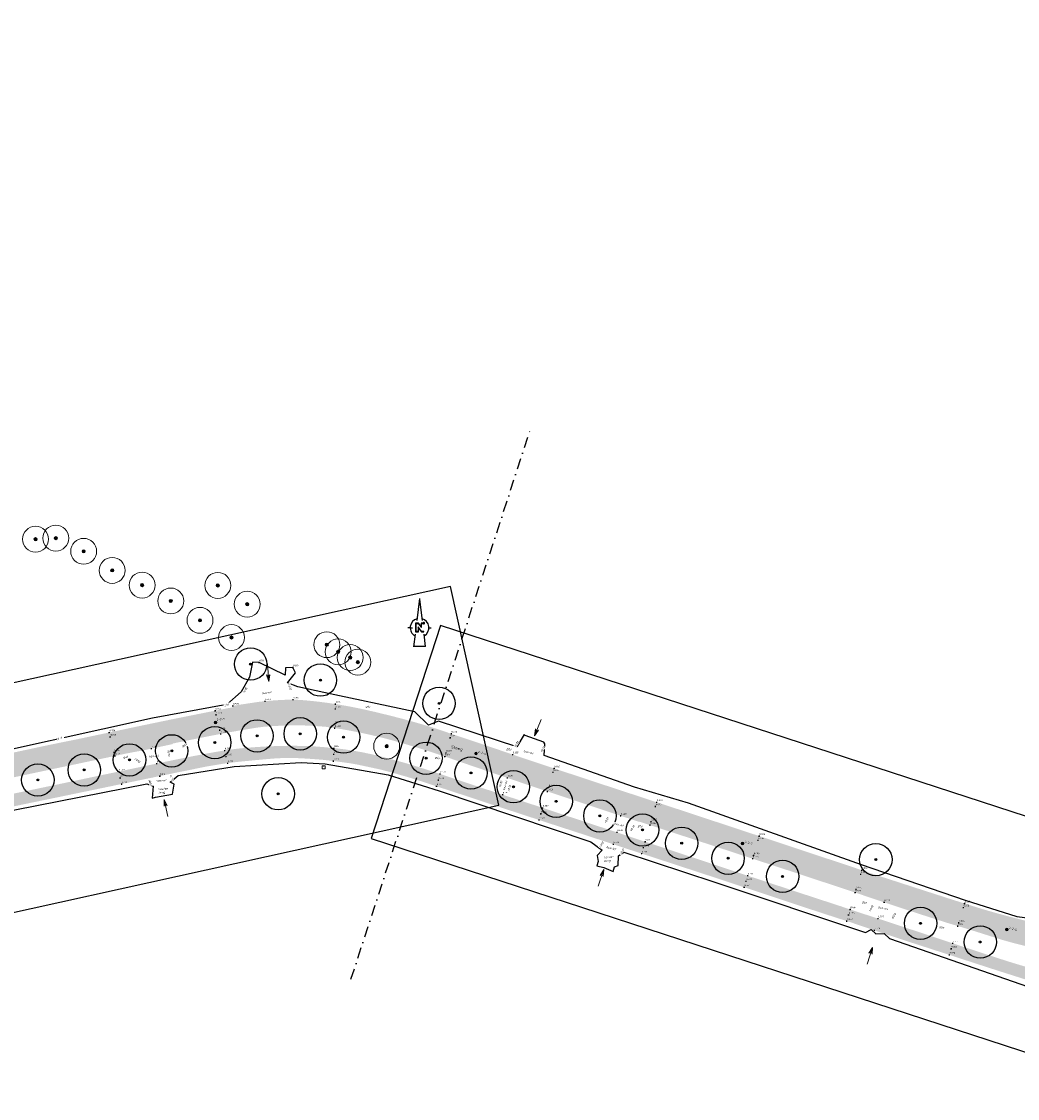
# Model space of a CAD drawing. Header units: metres. Extents: x 157686 to 160831, y 403691 to 406312.
# Tile 7 of 29: x 158916 to 159147, y 404295 to 404545. Entities that reach past the tile are written whole.
import ezdxf
from ezdxf.enums import TextEntityAlignment as Align

# ---------------------------------------------------------------- set-up
doc = ezdxf.new("R2010")
doc.units = ezdxf.units.M
doc.linetypes.add('DASHDOT2', pattern=[12.7, 6.35, -3.175, 0, -3.175])
doc.layers.get('Defpoints').update_dxf_attribs({"color": 171})
for name, color, linetype, lineweight in [('B-WE-GR-BOOM-S', 90, 'Continuous', 25), ('B-WE-GR-BOOM-S (ingemeten)', 90, 'Continuous', 25), ('B-WE-MO-ONDERZOEK_BORING-S-200', 30, 'Continuous', 18), ('B-WE-OG-HOOGTEPUNT-S', 7, 'Continuous', 25), ('B-WE-OG-HOOGTEPUNT-T18', 10, 'Continuous', 18), ('B-WE-OG-TOPOGRAFIE-T35', 7, 'Continuous', 35), ('B-WE-OG-TOPOGRAFIE_INRIT-G', 10, 'Continuous', 18), ('B-WE-RI-GWA_RIOOLPUT-S-200', 30, 'Continuous', 18), ('B-WE-VH-T25', 7, 'Continuous', 25), ('X-XX-AL-BLADVERWIJZING_AS-G', 7, 'DASHDOT2', 25), ('X-XX-AL-ORIENTATIE-S', 7, 'Continuous', 25)]:
    doc.layers.add(name, color=color, linetype=linetype, lineweight=lineweight)
doc.layers.add('V-WE-VH-GESLOTENVERHARDING_ASFALT-A-200', color=7, linetype='Continuous', lineweight=18, true_color=0xcdcdcd)
doc.styles.add('NLCS-ISO', font='NLCS-ISO.TTF')
doc.styles.add('NLCS-ISO-M200-T25_CURSIEF', font='NLCS-ISO.TTF', dxfattribs={"oblique": 15, "height": 0.5})
doc.styles.add('NLCS-ISO-M200-T35', font='NLCS-ISO.TTF', dxfattribs={"height": 0.7})

# ---------------------------------------------------------------- blocks, each defined once
blk = doc.blocks.new('SGR-BOOM_GBKN-SO')
at = {"linetype": 'ByBlock', "lineweight": 18}
h = blk.add_hatch(color=0, dxfattribs=at)
h.dxf.hatch_style = 1
edge = h.paths.add_edge_path()
edge.add_arc((0, 0), 0.25, 0, 360)
at = {"color": 0, "linetype": 'ByBlock', "lineweight": 18}
for radius in [2, 0.25]:
    blk.add_circle((0, 0), radius, dxfattribs=at)
at = {"color": 0, "linetype": 'ByBlock', "lineweight": 18, "style": 'NLCS-ISO'}
blk.add_attdef('SOORT', (2.5, 0), '', height=1.5, dxfattribs=at)
blk = doc.blocks.new('SGR-BOOM_01')
at = {"ltscale": 0.1}
h = blk.add_hatch(color=256, dxfattribs=at)
edge = h.paths.add_edge_path()
edge.add_arc((0, 0), 0.15, 0, 360)
for radius in [2.5, 0.045]:
    blk.add_circle((0, 0), radius)
blk.add_circle((0, 0), 0.15, dxfattribs=at)
blk = doc.blocks.new('inrit')
at = {"linetype": 'Continuous'}
for p, q in [((0, 0), (4.06, 0)), ((4.06, 0), (2.53, 0.38)), ((2.53, 0.38), (2.97, 0)), ((4.06, 0), (2.53, -0.38)), ((2.53, -0.38), (2.97, 0))]:
    blk.add_line(p, q, dxfattribs=at)
blk = doc.blocks.new('SRI-PUT_INSPECTIEPUT_RIOOLPUT-SO')
at = {"color": 0, "linetype": 'ByBlock', "lineweight": 18}
blk.add_lwpolyline([(-1.12, -1.12), (1.12, -1.12), (1.12, 1.12), (-1.12, 1.12)], close=True, dxfattribs=at)
at = {"color": 0, "linetype": 'ByBlock', "lineweight": 18, "style": 'NLCS-ISO'}
blk.add_text('r', height=1.5, dxfattribs=at).set_placement((0, 0.28), align=Align.MIDDLE_CENTER)
blk = doc.blocks.new('Noordpijl Advin')
blk.add_hatch(color=256).paths.add_polyline_path([(2.18, 2.74), (0.92, 2.74), (0.92, 0.69), (-0.59, 2.74), (-2.32, 2.74), (-2.32, -2.44), (-0.56, -2.44), (-0.56, -0.24), (1.04, -2.44), (2.54, -2.44), (2.54, -2.17), (1.18, -2.17), (-0.83, 0.59), (-0.83, -2.17), (-2.05, -2.17), (-2.05, 2.47), (-0.72, 2.47), (0.91, 0.24), (1.19, 0.24), (1.19, 2.47), (2.18, 2.47, 5.532946)])
for p, q in [((0.03, 16.93), (-1.54, 4.14)), ((-2.5, -3.65), (-3.41, -11.07))]:
    blk.add_line(p, q)
for points in [[(-0.05, 16.28), (1.46, 4.17)], [(-5.42, 0), (-6.7, 0)], [(-5.42, 0), (-4.14, 0)], [(5.42, 0), (6.7, 0)], [(2.44, -3.69), (3.34, -10.91), (-3.39, -10.91)]]:
    blk.add_lwpolyline(points)
blk.add_lwpolyline([(2.18, 2.74), (0.92, 2.74), (0.92, 0.69), (-0.59, 2.74), (-2.32, 2.74), (-2.32, -2.44), (-0.56, -2.44), (-0.56, -0.24), (1.04, -2.44), (2.54, -2.44), (2.54, -2.17), (1.18, -2.17), (-0.83, 0.59), (-0.83, -2.17), (-2.05, -2.17), (-2.05, 2.47), (-0.72, 2.47), (0.91, 0.24), (1.19, 0.24), (1.19, 2.47), (2.18, 2.47), (2.18, 2.47, 5.532946)], format="xyb", close=True)
for start, end in [(105.04578, 240.95914), (300.17705, 74.04174)]:
    blk.add_arc((0, 0), 5.42, start, end)
for points in [[(-0.05, 16.28), (0.03, 16.93), (1.46, 4.17), (1.63, 4.11)], [(2.42, -3.7), (2.57, -3.59), (3.34, -10.91), (3.52, -11.07)], [(-3.41, -11.07), (-3.39, -10.91), (3.52, -11.07), (3.34, -10.91)]]:
    blk.add_solid(points)
blk = doc.blocks.new('SOG-HOOGTEPUNT-SO')
for p, q in [((-0.5, 0), (0.5, 0)), ((0, 0.5), (0, -0.5))]:
    blk.add_line(p, q)
blk = doc.blocks.new('SMO-BODEM_BORING_VERHARDING-SO')
h = blk.add_hatch(color=256)
edge = h.paths.add_edge_path()
edge.add_arc((0, 0), 1.5, 0, 360)
blk.add_circle((0, 0), 1.5)
at = {"style": 'NLCS-ISO'}
blk.add_attdef('NR', (1.7, 1.5), '', height=2.5, dxfattribs=at)

msp = doc.modelspace()

# ---------------------------------------------------------------- hatches: boundary and pattern name
at = {"layer": 'V-WE-VH-GESLOTENVERHARDING_ASFALT-A-200', "true_color": 0x7d7d7d}
h = msp.add_hatch(color=8, dxfattribs=at)
h.dxf.hatch_style = 1
h.paths.add_polyline_path([(159375.59, 404425.84), (159378.16, 404428.33), (159380.58, 404430.74), (159383.18, 404433.45), (159385.45, 404435.85), (159390.23, 404440.91), (159395.13, 404446.11), (159399.83, 404451.05), (159404.58, 404456.11), (159409.16, 404461.06), (159413.87, 404466.2), (159419.8, 404472.69), (159423.1, 404476.3), (159427.06, 404480.64), (159429.07, 404482.85), (159431.88, 404485.95), (159433.82, 404488.12), (159435.56, 404490.07), (159437.33, 404492.09), (159439.32, 404494.38), (159441.8, 404497.28), (159443.96, 404499.81), (159445.58, 404501.72), (159446.72, 404503.08), (159447.97, 404504.59), (159448.5, 404505.23), (159449.95, 404506.95), (159450.82, 404507.98), (159452.21, 404509.6), (159454.75, 404512.56), (159457.21, 404515.43), (159459.51, 404518.14), (159462.32, 404521.49), (159466.18, 404526.08), (159469.45, 404530), (159472.71, 404533.91), (159475.3, 404537.03), (159478.09, 404540.41), (159474.67, 404544.8), (159470.83, 404540.19), (159468.39, 404537.25), (159465.06, 404533.28), (159462.05, 404529.71), (159457.83, 404524.71), (159454.89, 404521.24), (159452.6, 404518.55), (159450.48, 404516.06), (159447.92, 404513.05), (159446.63, 404511.53), (159445.62, 404510.34), (159443.65, 404508.03), (159442.41, 404506.57), (159441.19, 404505.13), (159439.45, 404503.1), (159437.19, 404500.45), (159435.15, 404498.08), (159432.56, 404495.06), (159431.08, 404493.37), (159429.34, 404491.41), (159427.19, 404489.01), (159424.56, 404486.05), (159422.64, 404483.92), (159418.79, 404479.62), (159415.72, 404476.21), (159410.01, 404469.95), (159405.15, 404464.66), (159400.73, 404459.85), (159395.94, 404454.7), (159391.31, 404449.75), (159386.5, 404444.61), (159381.71, 404439.54), (159379.24, 404437.01), (159376.86, 404434.61), (159374.42, 404432.19), (159371.89, 404429.73), (159369.28, 404427.26), (159366.79, 404424.97), (159364.3, 404422.71), (159361.73, 404420.46), (159358.88, 404418.06), (159356.35, 404416.05), (159354.87, 404414.94), (159353.67, 404414.07), (159351.6, 404412.61), (159348.89, 404410.91), (159345.79, 404408.98), (159342.51, 404406.96), (159339.84, 404405.37), (159338.31, 404404.45), (159336.69, 404403.5), (159334.1, 404402.03), (159330.99, 404400.38), (159328.15, 404398.88), (159321.96, 404395.67), (159315.72, 404392.44), (159309.46, 404389.22), (159303.21, 404386.01), (159296.99, 404382.83), (159290.8, 404379.66), (159284.39, 404376.38), (159278.18, 404373.19), (159271.92, 404369.96), (159265.73, 404366.75), (159259.7, 404363.64), (159253.51, 404360.48), (159247.24, 404357.36), (159244.52, 404356.03), (159241.1, 404354.41), (159237.55, 404352.83), (159234.67, 404351.59), (159231.31, 404350.18), (159228.18, 404348.93), (159225.2, 404347.79), (159222.04, 404346.65), (159219.06, 404345.63), (159216, 404344.58), (159212.49, 404343.42), (159209.35, 404342.4), (159206.04, 404341.38), (159202.48, 404340.36), (159198.94, 404339.36), (159195.69, 404338.48), (159192.23, 404337.57), (159189.02, 404336.78), (159185.42, 404335.99), (159183.94, 404335.71), (159182.38, 404335.46), (159179.76, 404335.03), (159176.41, 404334.48), (159174.18, 404334.12), (159172.43, 404333.9), (159170.28, 404333.81), (159169.24, 404333.88), (159167.34, 404333.91), (159164.36, 404334.01), (159162.97, 404334.09), (159161.23, 404334.22), (159159.3, 404334.44), (159157.39, 404334.69), (159154.73, 404335.25), (159151.8, 404335.86), (159147.99, 404336.77), (159145.37, 404337.45), (159143.4, 404337.96), (159141.32, 404338.54), (159138.61, 404339.33), (159135.77, 404340.22), (159132.01, 404341.4), (159125.24, 404343.58), (159118.55, 404345.75), (159114.79, 404346.96), (159114.67, 404341.29), (159116.95, 404340.53), (159119.19, 404339.78), (159123.58, 404338.34), (159130.29, 404336.19), (159134.17, 404335.02), (159136.96, 404334.16), (159139.76, 404333.28), (159142.01, 404332.57), (159143.64, 404332.06), (159144.17, 404331.92), (159145.67, 404331.5), (159147.44, 404331.05), (159150.31, 404330.33), (159154.06, 404329.58), (159156.79, 404329.13), (159158.61, 404328.91), (159160.85, 404328.67), (159162.77, 404328.48), (159163.74, 404328.38), (159167.16, 404328.14), (159169.48, 404328.05), (159170.43, 404328.1), (159173.15, 404328.28), (159173.83, 404328.32), (159174.67, 404328.16), (159175.48, 404327.93), (159176.13, 404327.72), (159176.73, 404327.49), (159183.11, 404329.38), (159183.4, 404329.76), (159185.99, 404330.28), (159187.1, 404330.54), (159190.6, 404331.34), (159194.52, 404332.34), (159197.35, 404333.11), (159200.63, 404334.03), (159204.1, 404335.06), (159207.68, 404336.16), (159210.79, 404337.15), (159214.49, 404338.35), (159217.46, 404339.32), (159221.32, 404340.63), (159223.94, 404341.56), (159227.33, 404342.85), (159230.37, 404344.05), (159233.39, 404345.26), (159235.17, 404346), (159236.78, 404346.65), (159239.72, 404347.9), (159241.76, 404348.81), (159243.28, 404349.49), (159246.75, 404351.14), (159249.56, 404352.52), (159255.83, 404355.63), (159262.03, 404358.82), (159268.28, 404362.02), (159274.49, 404365.2), (159280.67, 404368.36), (159286.88, 404371.54), (159293.19, 404374.77), (159299.42, 404377.96), (159305.64, 404381.13), (159311.9, 404384.32), (159318.05, 404387.6), (159320.01, 404388.62), (159324.27, 404390.86), (159330.52, 404394), (159335.22, 404396.37), (159336.74, 404397.13), (159339.47, 404398.57), (159342.83, 404400.4), (159346.39, 404402.35), (159346.24, 404402.61), (159347.21, 404403.22), (159348.73, 404404.15), (159351.83, 404406.15), (159354.54, 404407.99), (159356.8, 404409.54), (159358.2, 404410.55), (159359.92, 404411.85), (159362.32, 404413.77), (159363.7, 404414.92), (159365.39, 404416.35), (159367.89, 404418.58), (159370.59, 404421.02), (159372.97, 404423.3)])
h = msp.add_hatch(color=8, dxfattribs=at)
h.dxf.hatch_style = 1
edge = h.paths.add_edge_path()
edge.add_line((158937.47, 404374.67), (158940.41, 404375.3))
edge.add_line((158940.41, 404375.3), (158941.43, 404375.49))
edge.add_line((158941.43, 404375.49), (158941.79, 404375.56))
edge.add_line((158941.79, 404375.56), (158944.37, 404376.04))
edge.add_line((158944.37, 404376.04), (158950.32, 404377.3))
edge.add_line((158950.32, 404377.3), (158951.2, 404377.49))
edge.add_line((158951.2, 404377.49), (158951.21, 404377.62))
edge.add_line((158951.21, 404377.62), (158954.7, 404378.34))
edge.add_line((158954.7, 404378.34), (158958.07, 404379.02))
edge.add_line((158958.07, 404379.02), (158961.78, 404379.75))
edge.add_line((158961.78, 404379.75), (158965.03, 404380.35))
edge.add_line((158965.03, 404380.35), (158967.55, 404380.78))
edge.add_line((158967.55, 404380.78), (158970.55, 404381.28))
edge.add_line((158970.55, 404381.28), (158972.03, 404381.48))
edge.add_line((158972.03, 404381.48), (158974.4, 404381.67))
edge.add_line((158974.4, 404381.67), (158976.93, 404381.78))
edge.add_line((158976.93, 404381.78), (158979.47, 404381.83))
edge.add_line((158979.47, 404381.83), (158981.19, 404381.83))
edge.add_line((158981.19, 404381.83), (158983.48, 404381.74))
edge.add_line((158983.48, 404381.74), (158986.63, 404381.51))
edge.add_line((158986.63, 404381.51), (158988.52, 404381.24))
edge.add_line((158988.52, 404381.24), (158990.24, 404380.97))
edge.add_line((158990.24, 404380.97), (158991.9, 404380.68))
edge.add_line((158991.9, 404380.68), (158993.9, 404380.3))
edge.add_line((158993.9, 404380.3), (158996.24, 404379.81))
edge.add_line((158996.24, 404379.81), (158998.21, 404379.35))
edge.add_line((158998.21, 404379.35), (159000.61, 404378.75))
edge.add_line((159000.61, 404378.75), (159002.83, 404378.16))
edge.add_line((159002.83, 404378.16), (159004.95, 404377.54))
edge.add_line((159004.95, 404377.54), (159007.49, 404376.8))
edge.add_line((159007.49, 404376.8), (159010.92, 404375.72))
edge.add_line((159010.92, 404375.72), (159014.22, 404374.63))
edge.add_line((159014.22, 404374.63), (159017.67, 404373.43))
edge.add_line((159017.67, 404373.43), (159020.82, 404372.34))
edge.add_line((159020.82, 404372.34), (159027.51, 404370.08))
edge.add_line((159027.51, 404370.08), (159028.13, 404369.87))
edge.add_line((159028.13, 404369.87), (159029.26, 404369.48))
edge.add_line((159029.26, 404369.48), (159034.15, 404367.82))
edge.add_line((159034.15, 404367.82), (159040.8, 404365.6))
edge.add_line((159040.8, 404365.6), (159047.44, 404363.4))
edge.add_line((159047.44, 404363.4), (159051.96, 404361.89))
edge.add_line((159051.96, 404361.89), (159054.05, 404361.19))
edge.add_line((159054.05, 404361.19), (159058.28, 404359.8))
edge.add_line((159058.28, 404359.8), (159059.25, 404359.47))
edge.add_line((159059.25, 404359.47), (159059.34, 404359.52))
edge.add_line((159059.34, 404359.52), (159067.38, 404356.9))
edge.add_line((159067.38, 404356.9), (159074.03, 404354.72))
edge.add_line((159074.03, 404354.72), (159080.71, 404352.53))
edge.add_line((159080.71, 404352.53), (159087.33, 404350.36))
edge.add_line((159087.33, 404350.36), (159094, 404348.17))
edge.add_line((159094, 404348.17), (159100.63, 404345.98))
edge.add_line((159100.63, 404345.98), (159107.27, 404343.78))
edge.add_line((159107.27, 404343.78), (159110.31, 404342.76))
edge.add_line((159110.31, 404342.76), (159113.33, 404341.74))
edge.add_line((159113.33, 404341.74), (159114.67, 404341.29))
edge.add_line((159114.67, 404341.29), (159114.79, 404346.96))
edge.add_line((159114.79, 404346.96), (159111.91, 404347.9))
edge.add_line((159111.91, 404347.9), (159108.95, 404348.93))
edge.add_line((159108.95, 404348.93), (159102.32, 404351.13))
edge.add_line((159102.32, 404351.13), (159095.69, 404353.33))
edge.add_line((159095.69, 404353.33), (159089.01, 404355.55))
edge.add_line((159089.01, 404355.55), (159082.39, 404357.74))
edge.add_line((159082.39, 404357.74), (159075.79, 404359.92))
edge.add_line((159075.79, 404359.92), (159069.14, 404362.12))
edge.add_line((159069.14, 404362.12), (159062.41, 404364.33))
edge.add_line((159062.41, 404364.33), (159055.78, 404366.51))
edge.add_line((159055.78, 404366.51), (159049.24, 404368.66))
edge.add_line((159049.24, 404368.66), (159042.59, 404370.86))
edge.add_line((159042.59, 404370.86), (159036.48, 404372.89))
edge.add_line((159036.48, 404372.89), (159035.94, 404373.06))
edge.add_line((159035.94, 404373.06), (159029.91, 404375.09))
edge.add_line((159029.91, 404375.09), (159029.3, 404375.3))
edge.add_line((159029.3, 404375.3), (159022.48, 404377.63))
edge.add_line((159022.48, 404377.63), (159019.72, 404378.55))
edge.add_line((159019.72, 404378.55), (159015.84, 404379.85))
edge.add_line((159015.84, 404379.85), (159012.57, 404380.96))
edge.add_line((159012.57, 404380.96), (159008.96, 404382.08))
edge.add_line((159008.96, 404382.08), (159006.56, 404382.77))
edge.add_line((159006.56, 404382.77), (159004.19, 404383.42))
edge.add_line((159004.19, 404383.42), (159001.74, 404384.05))
edge.add_line((159001.74, 404384.05), (158999.32, 404384.64))
edge.add_line((158999.32, 404384.64), (158997.96, 404384.97))
edge.add_line((158997.96, 404384.97), (158995.58, 404385.51))
edge.add_line((158995.58, 404385.51), (158994.46, 404385.76))
edge.add_line((158994.46, 404385.76), (158992.43, 404386.16))
edge.add_line((158992.43, 404386.16), (158989.51, 404386.68))
edge.add_line((158989.51, 404386.68), (158987.26, 404387.02))
edge.add_line((158987.26, 404387.02), (158984.88, 404387.33))
edge.add_line((158984.88, 404387.33), (158983.08, 404387.52))
edge.add_line((158983.08, 404387.52), (158981.68, 404387.65))
edge.add_line((158981.68, 404387.65), (158979.77, 404387.78))
edge.add_line((158979.77, 404387.78), (158979.08, 404387.79))
edge.add_line((158979.08, 404387.79), (158978.19, 404387.79))
edge.add_line((158978.19, 404387.79), (158976.09, 404387.7))
edge.add_line((158976.09, 404387.7), (158973.79, 404387.55))
edge.add_line((158973.79, 404387.55), (158971.34, 404387.3))
edge.add_line((158971.34, 404387.3), (158969.08, 404386.97))
edge.add_line((158969.08, 404386.97), (158966.79, 404386.62))
edge.add_line((158966.79, 404386.62), (158965.13, 404386.36))
edge.add_line((158965.13, 404386.36), (158965.17, 404386.03))
edge.add_line((158965.17, 404386.03), (158960.7, 404385.16))
edge.add_line((158960.7, 404385.16), (158957.04, 404384.44))
edge.add_line((158957.04, 404384.44), (158953.96, 404383.82))
edge.add_line((158953.96, 404383.82), (158950.17, 404383.05))
edge.add_line((158950.17, 404383.05), (158947.27, 404382.45))
edge.add_line((158947.27, 404382.45), (158943.32, 404381.63))
edge.add_line((158943.32, 404381.63), (158936.36, 404380.15))
edge.add_line((158936.36, 404380.15), (158929.5, 404378.7))
edge.add_line((158929.5, 404378.7), (158924.43, 404377.67))
edge.add_line((158924.43, 404377.67), (158922.63, 404377.3))
edge.add_line((158922.63, 404377.3), (158919.7, 404376.68))
edge.add_line((158919.7, 404376.68), (158915.7, 404375.82))
edge.add_line((158915.7, 404375.82), (158908.84, 404374.34))
edge.add_line((158908.84, 404374.34), (158902.16, 404372.92))
edge.add_line((158902.16, 404372.92), (158898.27, 404372.08))
edge.add_line((158898.27, 404372.08), (158895.3, 404371.45))
edge.add_line((158895.3, 404371.45), (158888.18, 404369.92))
edge.add_line((158888.18, 404369.92), (158884.53, 404369.13))
edge.add_line((158884.53, 404369.13), (158881.34, 404368.39))
edge.add_line((158881.34, 404368.39), (158879.29, 404367.9))
edge.add_line((158879.29, 404367.9), (158877.21, 404367.36))
edge.add_line((158877.21, 404367.36), (158874.55, 404366.66))
edge.add_line((158874.55, 404366.66), (158873.17, 404366.27))
edge.add_line((158873.17, 404366.27), (158871.91, 404365.89))
edge.add_line((158871.91, 404365.89), (158869.76, 404365.24))
edge.add_line((158869.76, 404365.24), (158868.46, 404364.83))
edge.add_line((158868.46, 404364.83), (158867.1, 404364.39))
edge.add_line((158867.1, 404364.39), (158865.93, 404364.01))
edge.add_line((158865.93, 404364.01), (158863.94, 404363.34))
edge.add_line((158863.94, 404363.34), (158862.04, 404362.69))
edge.add_line((158862.04, 404362.69), (158860.34, 404362.09))
edge.add_line((158860.34, 404362.09), (158859.06, 404361.62))
edge.add_line((158859.06, 404361.62), (158857.73, 404361.1))
edge.add_line((158857.73, 404361.1), (158855.92, 404360.38))
edge.add_line((158855.92, 404360.38), (158853.87, 404359.55))
edge.add_line((158853.87, 404359.55), (158851.92, 404358.74))
edge.add_line((158851.92, 404358.74), (158850.6, 404358.18))
edge.add_line((158850.6, 404358.18), (158849.55, 404357.71))
edge.add_line((158849.55, 404357.71), (158847.44, 404356.72))
edge.add_line((158847.44, 404356.72), (158843.56, 404354.92))
edge.add_line((158843.56, 404354.92), (158840.52, 404353.49))
edge.add_line((158840.52, 404353.49), (158834.18, 404350.5))
edge.add_line((158834.18, 404350.5), (158827.9, 404347.49))
edge.add_line((158827.9, 404347.49), (158821.53, 404344.42))
edge.add_line((158821.53, 404344.42), (158815.24, 404341.38))
edge.add_line((158815.24, 404341.38), (158808.95, 404338.35))
edge.add_line((158808.95, 404338.35), (158802.64, 404335.33))
edge.add_line((158802.64, 404335.33), (158799.83, 404334.01))
edge.add_line((158799.83, 404334.01), (158799.17, 404333.7))
edge.add_line((158799.17, 404333.7), (158797.52, 404332.93))
edge.add_line((158797.52, 404332.93), (158795.9, 404332.16))
edge.add_line((158795.9, 404332.16), (158794.77, 404331.68))
edge.add_line((158794.77, 404331.68), (158793.98, 404331.55))
edge.add_line((158793.98, 404331.55), (158793.1, 404331.6))
edge.add_line((158793.1, 404331.6), (158792.22, 404331.93))
edge.add_line((158792.22, 404331.93), (158791.61, 404332.26))
edge.add_line((158791.61, 404332.26), (158790.95, 404333.03))
edge.add_line((158790.95, 404333.03), (158790.51, 404333.63))
edge.add_line((158790.51, 404333.63), (158790.17, 404334.17))
edge.add_arc((158793.62, 404336.43), 4.12, 172.5797, 213.1984, ccw=False)
edge.add_line((158789.53, 404336.96), (158790.35, 404340.9))
edge.add_line((158790.35, 404340.9), (158785.19, 404341.99))
edge.add_line((158785.19, 404341.99), (158783.49, 404333.92))
edge.add_line((158783.49, 404333.92), (158783.26, 404332.23))
edge.add_line((158783.26, 404332.23), (158782.99, 404331.17))
edge.add_line((158782.99, 404331.17), (158782.75, 404330.39))
edge.add_line((158782.75, 404330.39), (158782.4, 404329.41))
edge.add_line((158782.4, 404329.41), (158782.01, 404328.53))
edge.add_line((158782.01, 404328.53), (158781.69, 404327.91))
edge.add_line((158781.69, 404327.91), (158781.31, 404327.32))
edge.add_line((158781.31, 404327.32), (158780.87, 404326.75))
edge.add_line((158780.87, 404326.75), (158780.29, 404326.09))
edge.add_line((158780.29, 404326.09), (158779.42, 404325.13))
edge.add_line((158779.42, 404325.13), (158778.95, 404324.69))
edge.add_line((158778.95, 404324.69), (158778.45, 404324.24))
edge.add_line((158778.45, 404324.24), (158777.53, 404323.43))
edge.add_line((158777.53, 404323.43), (158775.88, 404322.59))
edge.add_line((158775.88, 404322.59), (158775.56, 404322.43))
edge.add_line((158775.56, 404322.43), (158773.51, 404321.39))
edge.add_line((158773.51, 404321.39), (158772.38, 404320.84))
edge.add_line((158772.38, 404320.84), (158771.32, 404320.32))
edge.add_line((158771.32, 404320.32), (158765, 404317.27))
edge.add_line((158765, 404317.27), (158758.66, 404314.24))
edge.add_line((158758.66, 404314.24), (158752.4, 404311.22))
edge.add_line((158752.4, 404311.22), (158746.26, 404308.28))
edge.add_line((158746.26, 404308.28), (158747.65, 404302.92))
edge.add_line((158747.65, 404302.92), (158748.45, 404303.3))
edge.add_line((158748.45, 404303.3), (158754.74, 404306.34))
edge.add_line((158754.74, 404306.34), (158761.06, 404309.38))
edge.add_line((158761.06, 404309.38), (158767.35, 404312.41))
edge.add_line((158767.35, 404312.41), (158773.67, 404315.43))
edge.add_line((158773.67, 404315.43), (158774.81, 404315.97))
edge.add_line((158774.81, 404315.97), (158777.01, 404317.02))
edge.add_line((158777.01, 404317.02), (158777.95, 404317.47))
edge.add_line((158777.95, 404317.47), (158779.99, 404318.44))
edge.add_line((158779.99, 404318.44), (158781.86, 404319.33))
edge.add_line((158781.86, 404319.33), (158783.72, 404320.21))
edge.add_line((158783.72, 404320.21), (158786.32, 404321.45))
edge.add_line((158786.32, 404321.45), (158790.22, 404323.32))
edge.add_line((158790.22, 404323.32), (158791.92, 404324.14))
edge.add_line((158791.92, 404324.14), (158792.62, 404324.48))
edge.add_line((158792.62, 404324.48), (158798.68, 404327.32))
edge.add_line((158798.68, 404327.32), (158801.55, 404328.68))
edge.add_line((158801.55, 404328.68), (158803.65, 404329.68))
edge.add_line((158803.65, 404329.68), (158803.72, 404329.53))
edge.add_line((158803.72, 404329.53), (158810.89, 404332.98))
edge.add_line((158810.89, 404332.98), (158810.87, 404333.07))
edge.add_line((158810.87, 404333.07), (158815.23, 404335.17))
edge.add_line((158815.23, 404335.17), (158817.66, 404336.34))
edge.add_line((158817.66, 404336.34), (158823.96, 404339.38))
edge.add_line((158823.96, 404339.38), (158830.26, 404342.43))
edge.add_line((158830.26, 404342.43), (158836.58, 404345.44))
edge.add_line((158836.58, 404345.44), (158842.94, 404348.4))
edge.add_line((158842.94, 404348.4), (158846.74, 404350.16))
edge.add_line((158846.74, 404350.16), (158849.37, 404351.37))
edge.add_line((158849.37, 404351.37), (158851.82, 404352.45))
edge.add_line((158851.82, 404352.45), (158853.8, 404353.28))
edge.add_line((158853.8, 404353.28), (158855.85, 404354.14))
edge.add_line((158855.85, 404354.14), (158858.96, 404355.36))
edge.add_line((158858.96, 404355.36), (158862.4, 404356.65))
edge.add_line((158862.4, 404356.65), (158866.39, 404358.12))
edge.add_line((158866.39, 404358.12), (158869, 404359.05))
edge.add_line((158869, 404359.05), (158871, 404359.68))
edge.add_line((158871, 404359.68), (158873.13, 404360.29))
edge.add_line((158873.13, 404360.29), (158875.9, 404361.06))
edge.add_line((158875.9, 404361.06), (158878.29, 404361.68))
edge.add_line((158878.29, 404361.68), (158879.98, 404362.12))
edge.add_line((158879.98, 404362.12), (158882.69, 404362.82))
edge.add_line((158882.69, 404362.82), (158886.15, 404363.65))
edge.add_line((158886.15, 404363.65), (158889.51, 404364.43))
edge.add_line((158889.51, 404364.43), (158890.94, 404364.75))
edge.add_line((158890.94, 404364.75), (158892.18, 404365.03))
edge.add_line((158892.18, 404365.03), (158896.42, 404365.93))
edge.add_line((158896.42, 404365.93), (158903.24, 404367.4))
edge.add_line((158903.24, 404367.4), (158910.06, 404368.87))
edge.add_line((158910.06, 404368.87), (158916.9, 404370.33))
edge.add_line((158916.9, 404370.33), (158923.76, 404371.78))
edge.add_line((158923.76, 404371.78), (158930.63, 404373.23))
edge.add_line((158930.63, 404373.23), (158937.47, 404374.67))
at = {"layer": 'V-WE-VH-GESLOTENVERHARDING_ASFALT-A-200'}
h = msp.add_hatch(color=256, dxfattribs=at)
h.dxf.hatch_style = 1
h.paths.add_polyline_path([(158812.01, 404326.44), (158814.18, 404327.5), (158820.45, 404330.53), (158826.73, 404333.56), (158833.06, 404336.61), (158839.34, 404339.64), (158845.67, 404342.67), (158849.11, 404344.29), (158851.59, 404345.43), (158853.67, 404346.32), (158855.84, 404347.23), (158858.08, 404348.15), (158860.17, 404348.98), (158862.24, 404349.78), (158864.61, 404350.68), (158866.46, 404351.31), (158867.98, 404351.83), (158871.2, 404352.86), (158874.17, 404353.78), (158877.44, 404354.76), (158879.49, 404355.33), (158881.57, 404355.92), (158884.2, 404356.59), (158887.97, 404357.46), (158891.02, 404358.16), (158894.25, 404358.88), (158897.69, 404359.63), (158904.54, 404361.05), (158908.52, 404361.87), (158911.5, 404362.47), (158918.34, 404363.89), (158925.13, 404365.29), (158931.99, 404366.71), (158938.85, 404368.14), (158945.61, 404369.55), (158946.39, 404369.71), (158948.57, 404370.16), (158949.38, 404370.33), (158950.29, 404370.52), (158952.49, 404370.97), (158956.24, 404371.73), (158959.32, 404372.35), (158963.15, 404372.98), (158966.11, 404373.36), (158968.67, 404373.61), (158970.54, 404373.79), (158972.93, 404374.01), (158974.7, 404374.16), (158976.58, 404374.26), (158979.08, 404374.29), (158980.82, 404374.22), (158983.29, 404374.07), (158985.76, 404373.88), (158987.32, 404373.71), (158989.21, 404373.49), (158990.9, 404373.25), (158992.54, 404373.02), (158993.91, 404372.77), (158995.36, 404372.46), (158997.29, 404372.05), (158999.1, 404371.66), (159000.61, 404371.28), (159003.06, 404370.61), (159005.57, 404369.89), (159008.86, 404368.86), (159012.07, 404367.8), (159018.74, 404365.62), (159025.24, 404363.47), (159031.91, 404361.29), (159038.54, 404359.11), (159045.22, 404356.94), (159051.33, 404354.94), (159051.96, 404354.73), (159055.06, 404353.7), (159058.54, 404352.56), (159065.18, 404350.39), (159071.85, 404348.2), (159078.53, 404346.01), (159085.04, 404343.85), (159091.82, 404341.59), (159098.44, 404339.4), (159105.11, 404337.22), (159108.25, 404336.22), (159111.29, 404335.18), (159114.53, 404334.09), (159114.59, 404337.08), (159113.3, 404337.5), (159112.86, 404337.64), (159112.04, 404337.91), (159109.07, 404338.88), (159105.98, 404339.93), (159099.33, 404342.1), (159092.68, 404344.29), (159086.02, 404346.48), (159079.4, 404348.68), (159072.75, 404350.88), (159066.1, 404353.08), (159059.46, 404355.28), (159056.57, 404356.24), (159053.12, 404357.38), (159051.73, 404357.84), (159049.08, 404358.71), (159046.15, 404359.67), (159039.5, 404361.88), (159032.87, 404364.06), (159028.14, 404365.61), (159027.01, 404365.98), (159026.19, 404366.25), (159019.61, 404368.42), (159012.97, 404370.63), (159009.63, 404371.72), (159006.32, 404372.76), (159003.85, 404373.46), (159001.7, 404374.03), (158999.7, 404374.57), (158997.3, 404375.15), (158995.17, 404375.59), (158992.99, 404375.98), (158991.31, 404376.24), (158989.47, 404376.47), (158987.66, 404376.66), (158986.09, 404376.81), (158983.4, 404377.01), (158980.9, 404377.09), (158979.23, 404377.1), (158976.76, 404377.07), (158974.65, 404377.02), (158972.58, 404376.93), (158970.61, 404376.81), (158968.05, 404376.62), (158965.65, 404376.37), (158962.52, 404375.91), (158958.79, 404375.26), (158951.9, 404373.9), (158949.92, 404373.48), (158945.04, 404372.47), (158938.22, 404371.03), (158931.41, 404369.6), (158924.55, 404368.15), (158917.72, 404366.72), (158910.86, 404365.29), (158903.99, 404363.85), (158897.12, 404362.4), (158890.33, 404360.94), (158887.53, 404360.32), (158885.31, 404359.79), (158883.53, 404359.35), (158881.02, 404358.72), (158878.93, 404358.17), (158876.76, 404357.55), (158874.28, 404356.83), (158872.35, 404356.25), (158870.25, 404355.58), (158868.21, 404354.92), (158865.55, 404354.02), (158863.63, 404353.35), (158861.17, 404352.45), (158859.13, 404351.68), (158857.08, 404350.86), (158854.99, 404349.99), (158852.8, 404349.05), (158850.63, 404348.11), (158848.22, 404347.03), (158844.42, 404345.25), (158838.14, 404342.23), (158831.81, 404339.16), (158825.54, 404336.1), (158819.27, 404333.06), (158812.94, 404329.99), (158810.74, 404328.92), (158807.34, 404327.26), (158806.62, 404326.91), (158800.36, 404323.85), (158794.5, 404320.99), (158794.25, 404320.87), (158791.42, 404319.5), (158788.07, 404317.87), (158785.44, 404316.61), (158782.34, 404315.12), (158781.75, 404314.84), (158775.45, 404311.77), (158769.16, 404308.72), (158762.85, 404305.68), (158756.55, 404302.65), (158750.23, 404299.62), (158748.69, 404298.88), (158749.39, 404296.16), (158751.44, 404297.15), (158757.74, 404300.18), (158764.04, 404303.18), (158770.31, 404306.25), (158776.74, 404309.34), (158782.95, 404312.34), (158789.33, 404315.39), (158795.63, 404318.38), (158801.57, 404321.35), (158807.86, 404324.42), (158808.6, 404324.78)])
h = msp.add_hatch(color=256, dxfattribs=at)
h.dxf.hatch_style = 1
h.paths.add_polyline_path([(159239.69, 404340.43), (159241.19, 404341.06), (159243.25, 404341.98), (159244.44, 404342.52), (159246.04, 404343.26), (159247.58, 404344), (159249.35, 404344.86), (159252.5, 404346.42), (159254.75, 404347.61), (159256.79, 404348.75), (159257.77, 404349.33), (159258.57, 404349.83), (159257.89, 404350.93), (159257.53, 404351.52), (159257.05, 404352.3), (159256.24, 404351.78), (159255.07, 404351.1), (159253.56, 404350.28), (159251.23, 404349.07), (159248.06, 404347.49), (159244.91, 404345.92), (159243.18, 404345.1), (159241.73, 404344.42), (159241.02, 404344.1), (159238.57, 404343.08), (159237.34, 404342.59), (159235.23, 404341.76), (159234.14, 404341.35), (159231.99, 404340.53), (159228.76, 404339.34), (159227.25, 404338.8), (159225.24, 404338.12), (159222.6, 404337.26), (159218.41, 404335.96), (159211.7, 404333.91), (159205.07, 404331.87), (159198.35, 404329.79), (159191.66, 404327.74), (159188.22, 404326.75), (159186.32, 404326.23), (159184.84, 404325.85), (159182.9, 404325.37), (159181.12, 404324.92), (159179.51, 404324.56), (159177.73, 404324.15), (159175.1, 404323.61), (159172.76, 404323.19), (159170.58, 404322.88), (159167.98, 404322.69), (159165.72, 404322.69), (159164.34, 404322.73), (159163.16, 404322.8), (159160.89, 404323.04), (159158.61, 404323.35), (159157.36, 404323.63), (159156.24, 404323.9), (159153.1, 404324.71), (159149.1, 404325.84), (159145.74, 404326.84), (159142.32, 404327.93), (159138.63, 404329.14), (159135.64, 404330.12), (159132.74, 404331.08), (159129, 404332.33), (159122.39, 404334.51), (159116.33, 404336.51), (159115.69, 404336.72), (159114.59, 404337.08), (159114.53, 404334.09), (159114.88, 404333.97), (159121.52, 404331.78), (159128.12, 404329.64), (159131.94, 404328.4), (159134.81, 404327.46), (159137.79, 404326.49), (159141.46, 404325.3), (159145.31, 404324.07), (159148.36, 404323.1), (159150.7, 404322.41), (159153.18, 404321.68), (159154.67, 404321.28), (159155.94, 404320.99), (159157.59, 404320.64), (159159.28, 404320.32), (159161.02, 404320.06), (159162.86, 404319.85), (159164.67, 404319.7), (159166.43, 404319.66), (159168.71, 404319.7), (159170.67, 404319.84), (159172.71, 404320.06), (159174.26, 404320.27), (159175.88, 404320.55), (159178.14, 404321.03), (159179.95, 404321.43), (159181.26, 404321.79), (159182.38, 404322.1), (159184.22, 404322.62), (159185.58, 404323.01), (159192.41, 404325.06), (159199.17, 404327.11), (159205.9, 404329.15), (159212.46, 404331.14), (159219.19, 404333.2), (159223.52, 404334.53), (159226.21, 404335.41), (159227.97, 404336.01), (159229.83, 404336.66), (159233.15, 404337.87), (159235.28, 404338.66), (159236.7, 404339.21), (159237.69, 404339.61)])

# ---------------------------------------------------------------- linework, layer by layer
at = {"layer": 'Defpoints'}
for points in [[(159160.24, 404335.64), (159146.78, 404337.51), (159134.8, 404341.27), (159110.68, 404349.56), (159070.67, 404363.84), (159058.19, 404367.52), (159037.26, 404374.84), (159037.41, 404377.59), (159037.13, 404377.94), (159032.84, 404379.5), (159032.61, 404379.72), (159030.94, 404376.88), (159012.77, 404382.81), (159010.47, 404381.9), (159007.27, 404384.95), (158986.24, 404389.47), (158980.22, 404390.77), (158977.85, 404391.66), (158979.69, 404393.96), (158979.03, 404395.26), (158977.38, 404395.17), (158977.24, 404393.48), (158971.23, 404396.39), (158969.7, 404396.5), (158969.04, 404392.96), (158967.07, 404389.56), (158963.79, 404386.66), (158946.59, 404383.53), (158899.79, 404373.17)], [(158909.51, 404361.24), (158945.24, 404368.33), (158946.73, 404367.74), (158946.51, 404365.01), (158947.23, 404365.18), (158951.2, 404365.92), (158951.6, 404368.23), (158950.65, 404368.68), (158952.51, 404370.21), (158965.5, 404372.3), (158980.95, 404373.2), (158986.52, 404372.93), (159001.15, 404370.4), (159012.91, 404366.7), (159048.06, 404354.87), (159050.64, 404352.91), (159049.5, 404351.7), (159049.75, 404350.31), (159049.41, 404349.31), (159051.09, 404348.91), (159053.2, 404348.03), (159053.53, 404349.04), (159054.36, 404349.38), (159054.45, 404351.64), (159055.66, 404352.51), (159076.75, 404345.56), (159111.64, 404333.88), (159112.94, 404334.59), (159114.07, 404333.6), (159115.93, 404333.61), (159117.18, 404332.47), (159149.36, 404321.32)]]:
    msp.add_lwpolyline(points, dxfattribs=at)
at = {"layer": 'X-XX-AL-BLADVERWIJZING_AS-G', "ltscale": 0.4, "extrusion": (0.000163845, -0.00235, 0.999997), "elevation": -915.92}
msp.add_lwpolyline([(158992.5, 404322), (159034.27, 404450.01)], dxfattribs=at)

# ---------------------------------------------------------------- block references
at = {"layer": 'B-WE-GR-BOOM-S', "xscale": 1.5, "yscale": 1.5, "zscale": 1.5}
for p in [(158924.16, 404425.18), (158919.48, 404424.93), (158930.62, 404422.14), (158937.23, 404417.72), (158944.16, 404414.31), (158961.68, 404414.24), (158950.78, 404410.64), (158968.49, 404409.89), (158957.55, 404406.15), (158964.85, 404402.18), (158986.91, 404400.51), (158989.55, 404398.85), (158992.33, 404397.54), (158994.1, 404396.48), (159000.78, 404377.01)]:
    msp.add_blockref('SGR-BOOM_GBKN-SO', p, dxfattribs=at)
at = {"layer": 'B-WE-GR-BOOM-S (ingemeten)', "xscale": 1.5, "yscale": 1.5, "zscale": 1.5}
for p in [(158969.28, 404396.03, 8.7), (158985.43, 404392.32, 9.24), (159012.9, 404386.93, 8.26), (158970.76, 404379.4, 8.8), (158980.76, 404379.88, 8.8), (158960.97, 404377.84, 8.72), (158990.81, 404379.11, 8.75), (158951.01, 404375.93, 8.68), (158941.23, 404373.84, 8.66), (159009.89, 404374.22, 8.58), (158930.75, 404371.51, 8.63), (159020.3, 404370.81, 8.64), (158920.01, 404369.19, 8.53), (159030.12, 404367.62, 8.62), (158975.65, 404366, 9.27), (159040.03, 404364.24, 8.6), (159050.14, 404360.87, 8.6), (159060.01, 404357.62, 8.61), (159069.08, 404354.54, 8.62), (159079.83, 404351.06, 8.62), (159114.03, 404350.75, 8.02), (159092.45, 404346.87, 8.61), (159124.39, 404336, 8.83), (159138.22, 404331.67, 8.8)]:
    msp.add_blockref('SGR-BOOM_01', p, dxfattribs=at)
at = {"layer": 'B-WE-MO-ONDERZOEK_BORING-S-200', "xscale": 0.2, "yscale": 0.2, "zscale": 0.2}
for p, rotation, values in [((158961.17, 404382.51), 7.24801711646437, {'NR': '2-2-5'}), ((159021.46, 404375.32), 343.100649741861, {'NR': '2-2-6'}), ((159083.17, 404354.49), 343.100649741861, {'NR': '2-2-7'}), ((159144.36, 404334.57), 343.100649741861, {'NR': '2-2-8'})]:
    msp.add_blockref('SMO-BODEM_BORING_VERHARDING-SO', p, dxfattribs=dict(at, rotation=rotation)).add_auto_attribs(values)
at = {"layer": 'B-WE-OG-HOOGTEPUNT-S', "xscale": 0.2, "yscale": 0.2, "zscale": 0.2}
for p in [(158971.23, 404396.39, 8.59), (158979.03, 404395.26, 8.62), (158972.56, 404387.42, 8.82), (158979.08, 404387.79, 8.78), (158988.85, 404385.65, 8.79), (158988.89, 404386.78, 8.81), (158961.03, 404385.22, 8.76), (158961.25, 404384.31, 8.76), (158962.09, 404380.76, 8.61), (158988.69, 404381.21, 8.56), (158988.72, 404382.17, 8.63), (158936.5, 404380.18, 8.55), (158936.74, 404379.19, 8.6), (158962.31, 404379.84, 8.51), (159015.44, 404378.98, 8.71), (159015.7, 404379.9, 8.68), (158937.61, 404375.62, 8.57), (158946.26, 404376.44, 8.52), (158963.22, 404376.01, 8.32), (158988.52, 404376.57, 8.36), (158937.82, 404374.75, 8.52), (158963.55, 404374.62, 8.28), (158963.92, 404373.08, 8.22), (158988.42, 404373.58, 8.28), (158988.47, 404375.14, 8.33), (159014.46, 404375.48, 8.69), (158938.69, 404371.13, 8.25), (158947.48, 404372.98, 8.27), (159013.09, 404370.59, 8.42), (159039.26, 404370.99, 8.67), (159039.52, 404371.88, 8.62), (158939.05, 404369.66, 8.22), (158939.39, 404368.25, 8.19), (159012.69, 404369.18, 8.38), (159012.29, 404367.73, 8.33), (159037.96, 404366.55, 8.64), (159038.24, 404367.49, 8.68), (159062.98, 404363.08, 8.7), (159063.26, 404364.05, 8.65), (159036.44, 404361.37, 8.37), (159036.85, 404362.75, 8.39), (159054.91, 404360.91, 8.65), (159036.02, 404359.94, 8.32), (159061.71, 404358.75, 8.65), (159061.96, 404359.59, 8.69), (159054.06, 404357.07, 8.43), (159086.99, 404356.21, 8.58), (159060.19, 404353.56, 8.38), (159060.59, 404354.9, 8.41), (159086.71, 404355.24, 8.64), (159059.78, 404352.15, 8.34), (159085.47, 404350.97, 8.65), (159085.69, 404351.74, 8.69), (159110.75, 404348.3, 8.55), (159083.95, 404345.77, 8.4), (159084.32, 404347.04, 8.42), (159110.48, 404347.39, 8.6), (159083.53, 404344.35, 8.36), (159109.22, 404343.12, 8.59), (159109.44, 404343.87, 8.63), (159134.53, 404340.61, 8.54), (159108.07, 404339.22, 8.41), (159134.25, 404339.67, 8.59), (159107.28, 404336.53, 8.37), (159107.69, 404337.94, 8.39), (159114.49, 404337.11, 8.4), (159133.21, 404336.14, 8.64), (159113.66, 404334.38, 8.37), (159132.98, 404335.37, 8.61), (159131.81, 404331.39, 8.41), (159131.02, 404328.7, 8.38), (159131.44, 404330.13, 8.41)]:
    msp.add_blockref('SOG-HOOGTEPUNT-SO', p, dxfattribs=at)
at = {"layer": 'B-WE-OG-TOPOGRAFIE_INRIT-G'}
for p, rotation in [((158973.16, 404396.06), 274.2054262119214), ((159036.51, 404383.21), 248.0273947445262), ((158950.13, 404360.73), 102.0033147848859), ((159049.78, 404344.58), 71.76502296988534), ((159112, 404326.54), 71.76502296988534)]:
    msp.add_blockref('inrit', p, dxfattribs=dict(at, rotation=rotation))
at = {"layer": 'B-WE-RI-GWA_RIOOLPUT-S-200', "xscale": 0.3, "yscale": 0.3, "zscale": 0.3}
msp.add_blockref('SRI-PUT_INSPECTIEPUT_RIOOLPUT-SO', (158986.19, 404372.09), dxfattribs=at)
at = {"layer": 'X-XX-AL-ORIENTATIE-S', "xscale": 0.4, "yscale": 0.4, "zscale": 0.4}
msp.add_blockref('Noordpijl Advin', (159008.39, 404404.44), dxfattribs=at)

# ---------------------------------------------------------------- texts
at = {"layer": 'B-WE-OG-HOOGTEPUNT-T18', "style": 'NLCS-ISO'}
for s, p in [('8.591', (158971.33, 404396.67, 8.59)), ('8.619', (158979.13, 404395.53, 8.62)), ('8.782', (158979.19, 404388.06, 8.78)), ('8.787', (158988.95, 404385.92, 8.79)), ('8.813', (158988.99, 404387.05, 8.81)), ('8.550', (158936.61, 404380.45, 8.55)), ('8.606', (158962.19, 404381.03, 8.61)), ('8.558', (158988.79, 404381.49, 8.56)), ('8.630', (158988.83, 404382.44, 8.63)), ('8.599', (158936.84, 404379.46, 8.6)), ('8.510', (158962.41, 404380.12, 8.51)), ('8.705', (159015.54, 404379.26, 8.71)), ('8.676', (159015.8, 404380.17, 8.68)), ('8.519', (158946.36, 404376.71, 8.52)), ('8.315', (158963.32, 404376.29, 8.32)), ('8.326', (158988.57, 404375.41, 8.33)), ('8.361', (158988.63, 404376.84, 8.36)), ('8.687', (159014.56, 404375.76, 8.69)), ('8.280', (158963.66, 404374.89, 8.28)), ('8.223', (158964.02, 404373.35, 8.22)), ('8.281', (158988.52, 404373.86, 8.28)), ('8.644', (159014.32, 404374.9, 8.64)), ('8.249', (158938.79, 404371.4, 8.25)), ('8.422', (159013.19, 404370.86, 8.42)), ('8.666', (159039.36, 404371.26, 8.67)), ('8.620', (159039.62, 404372.15, 8.62)), ('8.218', (158939.15, 404369.94, 8.22)), ('8.185', (158939.49, 404368.52, 8.19)), ('8.332', (159012.39, 404368, 8.33)), ('8.383', (159012.8, 404369.45, 8.38)), ('8.639', (159038.06, 404366.82, 8.64)), ('8.682', (159038.34, 404367.76, 8.68)), ('8.387', (159036.95, 404363.02, 8.39)), ('8.696', (159063.08, 404363.35, 8.7)), ('8.648', (159063.36, 404364.32, 8.65)), ('8.366', (159036.55, 404361.64, 8.37)), ('8.649', (159055.02, 404361.18, 8.65)), ('8.322', (159036.13, 404360.21, 8.32)), ('8.645', (159061.81, 404359.02, 8.65)), ('8.687', (159062.06, 404359.86, 8.69)), ('8.636', (159086.81, 404355.51, 8.64)), ('8.580', (159087.1, 404356.48, 8.58)), ('8.378', (159060.29, 404353.83, 8.38)), ('8.413', (159060.69, 404355.18, 8.41)), ('8.341', (159059.88, 404352.42, 8.34)), ('8.655', (159085.57, 404351.25, 8.65)), ('8.690', (159085.79, 404352.01, 8.69)), ('8.550', (159110.85, 404348.57, 8.55)), ('8.401', (159084.05, 404346.04, 8.4)), ('8.415', (159084.42, 404347.32, 8.42)), ('8.596', (159110.58, 404347.67, 8.6)), ('8.361', (159083.64, 404344.62, 8.36)), ('8.593', (159109.32, 404343.39, 8.59)), ('8.635', (159109.54, 404344.14, 8.63)), ('8.539', (159134.63, 404340.88, 8.54)), ('8.395', (159107.79, 404338.21, 8.39)), ('8.414', (159108.17, 404339.49, 8.41)), ('8.593', (159134.35, 404339.94, 8.59)), ('8.373', (159107.38, 404336.8, 8.37)), ('8.605', (159133.09, 404335.65, 8.61)), ('8.644', (159133.31, 404336.41, 8.64)), ('8.366', (159113.76, 404334.65, 8.37)), ('8.409', (159131.54, 404330.4, 8.41)), ('8.415', (159131.91, 404331.66, 8.41)), ('8.378', (159131.12, 404328.97, 8.38))]:
    msp.add_text(s, height=0.36, rotation=359.8908, dxfattribs=at).set_placement(p)
at = {"layer": 'B-WE-OG-TOPOGRAFIE-T35', "style": 'NLCS-ISO-M200-T35'}
msp.add_text('Steeg', height=0.7, rotation=347.2392, dxfattribs=at).set_placement((159017.03, 404376.48), align=Align.MIDDLE)

# ---------------------------------------------------------------- next in the draw order: texts
at = {"layer": 'B-WE-VH-T25', "char_height": 0.5, "width": 1.4559, "attachment_point": 1, "style": 'NLCS-ISO-M200-T25_CURSIEF', "bg_fill": 3, "box_fill_scale": 1.2, "bg_fill_color": 256, "bg_fill_transparency": 0}
for s, insert, rotation in [('ob12', (158967.37, 404389.52), 55.7432), ('ob12', (158978.4, 404391.54), 288.1455), ('bss-kf', (158971.78, 404389.54), 4.3361), ('gbt', (158963.07, 404386.74, -8.24), 11.8295), ('gbt', (158995.97, 404386.56), 344.0757), ('gbt', (158924.46, 404379.02, -8.24), 11.8295), ('ob10', (158950.01, 404374.52), 87.3601), ('gbt', (158953.3, 404377.33, -8.24), 11.8295), ('gbt', (159028.61, 404376.73), 344.0757), ('bss-kf', (159032.56, 404376.16), 344.7676), ('ob10', (159036.27, 404375.85, -8.67), 55.7432), ('gbt', (158939.73, 404374.63, -8.24), 11.8295), ('ob10', (158942.63, 404374.42), 320.7582), ('bss-kf', (158945.71, 404374.9), 4.3361), ('gbt', (159012.1, 404374.73), 344.0757), ('sbs-wf', (158947.41, 404369.25), 4.3361), ('bss-kf', (159027.61, 404366.91), 72.3039), ('houten brug', (158947.84, 404367.32), 4.3361), ('bss-kf', (159053.46, 404359.41, 8.6), 344.7676), ('ob10', (159057.02, 404357.54, -8.67), 55.7432), ('ob10', (159049.86, 404353.73, -8.67), 55.7432), ('ob10', (159054.61, 404352.17, -8.67), 55.7432), ('houten brug', (159050.99, 404351.51), 4.3361), ('gbt', (159110.94, 404341.23), 344.0757), ('bss-kf', (159114.63, 404340.03), 344.7676), ('gbt', (159128.81, 404335.49), 344.0757)]:
    msp.add_mtext(s, dxfattribs=dict(at, insert=insert, rotation=rotation))

# ---------------------------------------------------------------- next in the draw order: block references
at = {"layer": 'B-WE-OG-HOOGTEPUNT-S', "xscale": 0.2, "yscale": 0.2, "zscale": 0.2}
for p in [(158965.13, 404386.36, 8.78), (159014.22, 404374.63, 8.64), (159029.91, 404375.09, 8.61), (158948.22, 404370.09, 8.21), (159115.94, 404340.87, 8.58)]:
    msp.add_blockref('SOG-HOOGTEPUNT-SO', p, dxfattribs=at)

# ---------------------------------------------------------------- next in the draw order: texts
at = {"layer": 'B-WE-OG-HOOGTEPUNT-T18', "style": 'NLCS-ISO'}
for s, p in [('8.760', (158961.13, 404385.49, 8.76)), ('8.775', (158965.24, 404386.64, 8.78)), ('8.823', (158972.67, 404387.69, 8.82)), ('8.759', (158961.35, 404384.58, 8.76)), ('8.566', (158937.71, 404375.89, 8.57)), ('8.521', (158937.92, 404375.02, 8.52)), ('8.274', (158947.58, 404373.25, 8.27)), ('8.428', (159054.16, 404357.34, 8.43)), ('8.578', (159116.04, 404341.14, 8.58))]:
    msp.add_text(s, height=0.36, rotation=359.8908, dxfattribs=at).set_placement(p)
at = {"layer": 'B-WE-VH-T25', "char_height": 0.5, "width": 1.4559, "attachment_point": 1, "style": 'NLCS-ISO-M200-T25_CURSIEF', "bg_fill": 3, "box_fill_scale": 1.2, "bg_fill_color": 256, "bg_fill_transparency": 0}
for s, insert, rotation in [('ob10', (159030.19, 404377.02, -8.67), 55.7432), ('ob10', (158946.09, 404369.37), 285.1304), ('ob10', (158951.07, 404370.49), 285.1304), ('ob10', (159026.66, 404367.62, -8.67), 71.0068), ('ob10', (159051.04, 404359.37, -8.67), 55.7432), ('gbt', (159059.02, 404358.91), 344.0757), ('bss-kf', (159051.68, 404353.95, 8.6), 344.7676), ('ob10', (159112.29, 404338.98, -17.19), 55.7432), ('ob10', (159117.53, 404337.21, -17.19), 55.7432)]:
    msp.add_mtext(s, dxfattribs=dict(at, insert=insert, rotation=rotation))

# ---------------------------------------------------------------- next in the draw order: linework, layer by layer
at = {"layer": 'Defpoints'}
msp.add_lwpolyline([(158837.35, 404321.52), (159026.77, 404363.33), (159015.58, 404414.02), (158826.16, 404372.22)], close=True, dxfattribs=at)

# ---------------------------------------------------------------- next in the draw order: block references
at = {"layer": 'B-WE-OG-HOOGTEPUNT-S', "xscale": 0.2, "yscale": 0.2, "zscale": 0.2}
for p in [(159028.69, 404369.68, 8.65), (159053.22, 404354.31, 8.34)]:
    msp.add_blockref('SOG-HOOGTEPUNT-SO', p, dxfattribs=at)

# ---------------------------------------------------------------- next in the draw order: texts
at = {"layer": 'B-WE-OG-HOOGTEPUNT-T18', "style": 'NLCS-ISO'}
for s, p in [('8.605', (159030.01, 404375.37, 8.61)), ('8.213', (158948.33, 404370.36, 8.21)), ('8.652', (159028.8, 404369.95, 8.65)), ('8.343', (159053.32, 404354.58, 8.34)), ('8.397', (159114.59, 404337.38, 8.4))]:
    msp.add_text(s, height=0.36, rotation=359.8908, dxfattribs=at).set_placement(p)
at = {"layer": 'B-WE-VH-T25', "insert": (159028.68, 404366.65, -8.67), "char_height": 0.5, "width": 1.4559, "attachment_point": 1, "rotation": 71.0068, "style": 'NLCS-ISO-M200-T25_CURSIEF', "bg_fill": 3, "box_fill_scale": 1.2, "bg_fill_color": 256, "bg_fill_transparency": 0}
msp.add_mtext('ob10', dxfattribs=at)

# ---------------------------------------------------------------- next in the draw order: linework, layer by layer
at = {"layer": 'Defpoints'}
msp.add_lwpolyline([(158997.15, 404355.62), (159181.56, 404295.45), (159197.66, 404344.8), (159013.25, 404404.98)], close=True, dxfattribs=at)

# ---------------------------------------------------------------- next in the draw order: block references
at = {"layer": 'B-WE-OG-HOOGTEPUNT-S', "xscale": 0.2, "yscale": 0.2, "zscale": 0.2}
msp.add_blockref('SOG-HOOGTEPUNT-SO', (159027.58, 404365.8, 8.39), dxfattribs=at)

# ---------------------------------------------------------------- next in the draw order: texts
at = {"layer": 'B-WE-OG-HOOGTEPUNT-T18', "style": 'NLCS-ISO'}
msp.add_text('8.391', height=0.36, rotation=359.8908, dxfattribs=at).set_placement((159027.68, 404366.07, 8.39))

doc.saveas('drawing.dxf')
